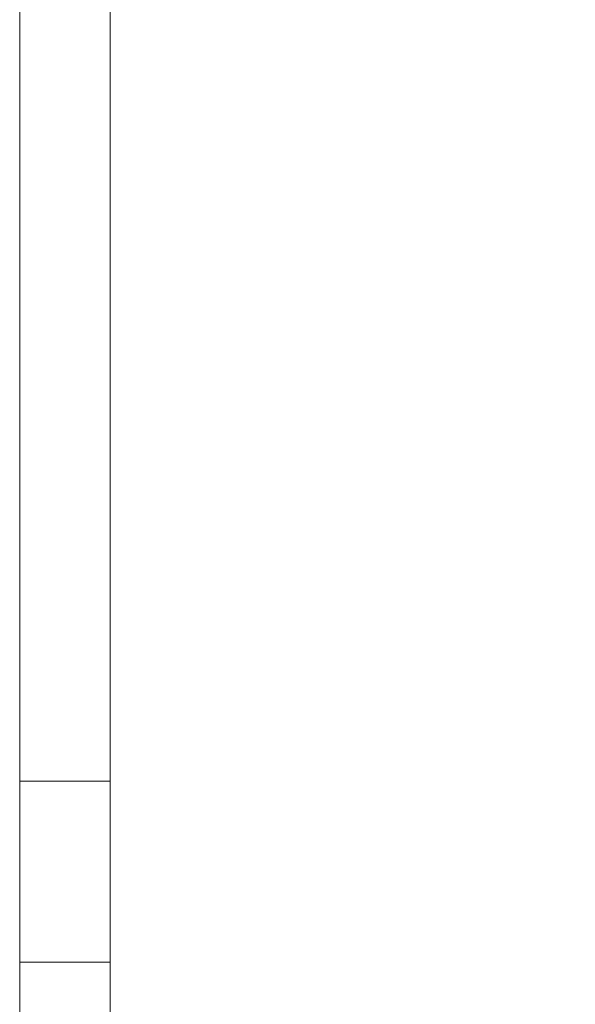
# Model space of a CAD drawing. Header units: millimetres. Extents: x -15 to 153, y -141 to 37.
# Tile 37 of 98: x 2.86 to 5.63, y 12.25 to 17.14. Entities that reach past the tile are written whole.
import ezdxf

# ---------------------------------------------------------------- set-up
doc = ezdxf.new("R2010")
doc.units = ezdxf.units.MM
doc.header["$MEASUREMENT"] = 0
doc.layers.get('0').update_dxf_attribs({"color": 5, "lineweight": 20})

msp = doc.modelspace()

# ---------------------------------------------------------------- linework, layer by layer
for p, q in [((2.8644, -0.7445), (2.8644, 35.1462)), ((3.3144, -0.7445), (3.3144, 32.7055)), ((2.8644, 13.3555), (3.3144, 13.3555)), ((2.8644, 12.4555), (3.3144, 12.4555))]:
    msp.add_line(p, q)
msp.add_lwpolyline([(33.3144, 35.1462), (33.3144, 17.2555), (40.8129, 17.2555), (40.8129, -1.1945), (2.8734, -1.1945), (2.8644, -1.1945), (2.8644, -0.7445), (2.8644, 35.1462)])

doc.saveas('drawing.dxf')
